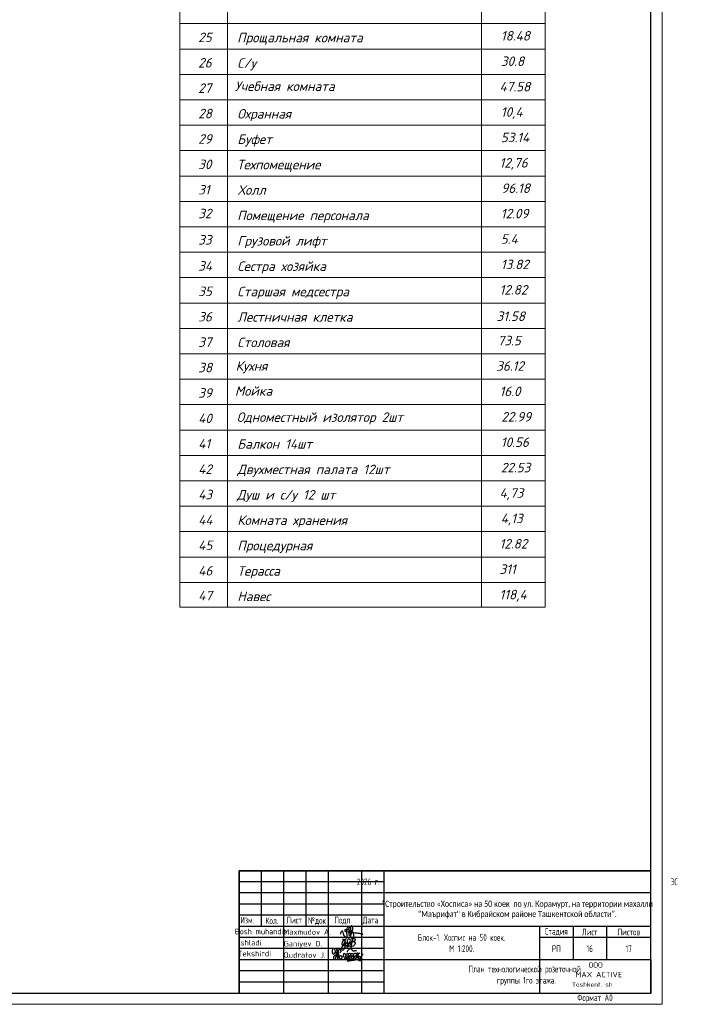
# Model space of a CAD drawing. Header units: millimetres. Extents: x 473009 to 2502882, y 456217 to 1153743.
# Tile 105 of 124: x 2034589 to 2065018, y 456592 to 500803. Entities that reach past the tile are written whole.
import ezdxf
from ezdxf.enums import TextEntityAlignment as Align

# ---------------------------------------------------------------- set-up
doc = ezdxf.new("R2010")
doc.units = ezdxf.units.MM
doc.layers.add('_Текст', color=7, linetype='Continuous')
doc.layers.add('ТХ. штамп', color=7, linetype='Continuous', lineweight=25)
doc.layers.add('ЭМ', color=240, linetype='Continuous', lineweight=20)
doc.styles.add('COMPLEX', font='isocpeur.ttf')
doc.styles.add('SPDS', font='spds.shx', dxfattribs={"width": 0.8, "height": 250})
doc.styles.add('SPDS1', font='spds.shx', dxfattribs={"width": 0.8})
doc.styles.add('ГОСТ 300', font='isocpeui.ttf', dxfattribs={"height": 250})

# ---------------------------------------------------------------- blocks, each defined once
blk = doc.blocks.new('A$C4c4061ee')
at = {"color": 184, "lineweight": 30}
blk.add_spline([(-39.7, -7.1), (-36.8, 4), (-34, 7.9), (-31.2, -0.1), (-24.1, -16.2), (-16.7, -23.5), (-13.9, -23.5), (-12.5, -17.9), (-12.5, 12.7), (-8.3, 24.8), (-4.4, 27), (-3.4, 21.4), (-5.7, 12.9), (-4.4, 8), (-4.4, -10), (-2, -12.6), (3.3, -10), (9.6, 6.1), (12.6, 19.5), (7.6, 28.9), (4.7, 26.6), (2.4, 16.6), (1.1, -1.2), (2.9, -14.2), (6.8, -24.8), (10.9, -24.8), (15, -21.3), (16.5, -17.2), (16.5, -9.9), (12, 2), (5.9, 7.4), (-2.7, 10.3), (-10, 12.1), (-17, 12.1), (-21.5, 11.2), (-22.5, 7.7), (-20, 5.4), (-14, 3.7), (-0.7, 1.8), (11, 0.5), (22.2, -1.2), (37.6, -2.6), (43.5, -3.6), (49.3, -4.5), (54.9, -6.4)], degree=3, dxfattribs=at)
blk = doc.blocks.new('Odil Ganiyev')
at = {"color": 184, "lineweight": 30}
for points in [[(278218, -189288), (278220, -189298), (278251, -189229), (278258, -189294), (278315, -189206), (278295, -189231), (278320, -189288), (278380, -189198), (278355, -189239), (278384, -189286), (278449, -189192), (278428, -189223), (278438, -189281), (278515, -189197), (278494, -189208), (278505, -189282), (278604, -188932), (278563, -189514)], [(278174, -189155), (278173, -189633), (278135, -189699), (278036, -189702), (278008, -189605), (278074, -189469), (278128, -189405), (278218, -189288)], [(278009, -189095), (278081, -189029), (278139, -189055), (278204, -188993)], [(278213, -189509), (278316, -189388), (278340, -189483), (278421, -189425), (278521, -189382)]]:
    blk.add_spline(points, degree=3, dxfattribs=at)
for points, knots in [([(278093, -189111), (278063, -189124), (277979, -189180), (277976, -189469), (278121, -189357), (278159, -189260), (278167, -189222)], [0, 0, 0, 0, 84.01965, 319.3343, 434.006974, 519.963926, 519.963926, 519.963926, 519.963926]), ([(278167, -189222), (278181, -189151), (278171, -189084), (278111, -189103), (278093, -189111)], [526.826092, 526.826092, 526.826092, 526.826092, 665.559085, 706.396126, 706.396126, 706.396126, 706.396126]), ([(278396, -189316), (278466, -189243), (278495, -189145), (278487, -189009), (278378, -188944), (278332, -188998), (278319, -189020), (278305, -189050), (278280, -189134), (278300, -189288), (278388, -189386)], [0, 0, 0, 0, 210.331661, 341.544209, 437.993539, 521.209993, 521.209993, 521.209993, 602.643394, 823.015149, 823.015149, 823.015149, 823.015149]), ([(278617, -189118), (278680, -189058), (278780, -189127), (278817, -189262), (278675, -189400), (278595, -189412), (278531, -189410)], [498.211239, 498.211239, 498.211239, 498.211239, 560.962433, 628.560844, 789.184895, 992.203079, 992.203079, 992.203079, 992.203079]), ([(278604, -188939), (278630, -188908), (278658, -188890), (278746, -188897), (278776, -188980), (278743, -189054), (278691, -189101), (278617, -189118)], [0, 0, 0, 0, 59.301687, 137.83445, 232.671471, 306.955654, 371.443461, 371.443461, 371.443461, 371.443461])]:
    blk.add_open_spline(points, degree=3, knots=knots, dxfattribs=at)
blk = doc.blocks.new('A$C77aec0c1')
at = {"color": 184, "lineweight": 30}
for points in [[(-78.4, 25.2), (-78.4, 19.8), (-80.1, 15.4), (-82.7, 15.2), (-85.9, 18.3), (-87.6, 24.6), (-87.6, 33.5), (-85.8, 41.5), (-83.2, 44.9), (-79.5, 45.3), (-74.8, 37.3), (-71.4, 24), (-70.3, 12.8), (-70.6, 1.9), (-72.5, -8.2), (-74.5, -11.9), (-76.7, -12.4), (-79.3, -9.8), (-81.1, -2.5), (-80.5, 2.8), (-78.6, 6.3), (-76.3, 8.1), (-74.2, 8.6)], [(-70.3, 8.8), (-64.2, 15.4), (-63.4, 26), (-64.7, 36.5), (-65.8, 41.1), (-66, 40.4), (-65.4, 38.6), (-63.9, 30.6), (-63.4, 26), (-62.4, 17.4), (-61.3, 7.7), (-60.5, -1.3), (-59.7, -9.1), (-59.2, -11.6), (-59.5, -10.3), (-59.8, -8.8), (-61, 4.4), (-61.6, 9.7), (-62.2, 15.2), (-62.4, 16.8), (-60.5, 15), (-58.2, 15.7), (-56.6, 21.2), (-56.7, 31.2), (-55.8, 37.1), (-53.2, 40), (-50, 39.7), (-45.9, 34.7), (-45.4, 29.7), (-46.3, 25.7), (-48.8, 25), (-50.3, 25.3)], [(-56.6, 20.3), (-55.7, 12.4), (-53.4, 2), (-50.9, -4.5), (-47.7, -7.4), (-43.4, -8.2), (-40.2, -6.5), (-38.7, -1.4), (-39.6, 2.9), (-41.5, 6), (-44.2, 7.7), (-47, 7.2), (-47.6, 5.7)], [(-30.4, 1), (-29.8, 17.4), (-28.4, 20.1), (-25.6, 19.9), (-20.5, 13.6), (-18.9, 4.6), (-17.5, -7.1), (-18.5, -11.1), (-21.9, -11.5), (-24, -7.9), (-23.3, -0.6), (-20.4, 7.3), (-17, 14), (-13.9, 18.7), (-9.6, 18.3), (-6.3, 10.9), (-5, -2.4), (-5, -8.8), (-9, -10.1), (-12.3, -6.5), (-11.2, 0.2), (-8.3, 6.3), (-6.9, 12.8), (-4.7, 17.9), (-0.2, 20.5), (4.2, 17.9), (6, 9.7), (7.1, 1), (7.6, -6.8), (4.7, -8.8), (0.1, -8.1), (-0.1, -1.4), (3.2, 6.9), (7.8, 15.8), (10.6, 19.9), (16, 19.6), (19.3, 13.2), (20.4, 0.9), (19.5, -6.1), (16.8, -9.2), (13.6, -8.5), (11.7, -1), (15.1, 6.9), (19.9, 14.2), (24.4, 19.9), (31, 21.1), (35, 14.6), (36.2, 0.9), (34.1, -5.6), (29.3, -6.4), (26.9, -3.5), (30.5, 6.3), (35.4, 12.4), (39.7, 19.3), (40.4, 25.2), (40.7, 24.3), (43.9, -4.9), (43.8, -3.9), (42.9, 9.7), (43.1, 12.5), (45.5, 16.5), (50.4, 21.1), (52.2, 22.2), (51.2, 21.8)], [(-10.4, 26.1), (-11.3, 30.7), (-5.9, 37.4), (1.2, 43.5), (6.2, 44.3), (10.3, 42.2), (12.4, 38), (15, 34.5), (18.4, 33), (24.9, 33.5), (29.4, 34.6), (33.6, 34.4), (35.1, 34)], [(42.9, 10.8), (45.1, 7.7), (48.3, 5.7), (51.7, 3.7), (54.9, -0.4), (57.8, -5.8), (58.9, -10.7), (58.5, -15.5), (56.8, -17.9), (52, -18.5), (48.4, -18.1), (46.1, -15.6), (45.8, -12.6), (48.1, -9.4), (51.1, -6.3), (54.5, -2.6), (57.9, 1), (62.2, 6.3), (66.5, 12.8), (69.8, 17.8)], [(-11.8, -17.3), (-2.7, -17.5), (7.9, -15.9), (17.6, -14.8), (25.1, -13.1), (30.9, -13.1)]]:
    blk.add_spline(points, degree=3, dxfattribs=at)
blk = doc.blocks.new('124343576765846544')
at = {"color": 7, "lineweight": 25, "ltscale": 100}
for p in [(526998, 459414), (521998, 457914)]:
    blk.add_line(p, (526998, 457914), dxfattribs=at)
at = {"layer": '_Текст', "color": 7, "lineweight": 30}
for p, q in [((526998, 463414), (508498, 463414)), ((509498, 463414), (509498, 460914)), ((510498, 463414), (510498, 457914)), ((511498, 463414), (511498, 460914)), ((512498, 463414), (512498, 457914)), ((513998, 463414), (513998, 457914)), ((514998, 463414), (514998, 457914)), ((526998, 462414), (514998, 462414)), ((514998, 461414), (508498, 461414)), ((526998, 460914), (508498, 460914)), ((521998, 460914), (521998, 457914)), ((526998, 460414), (521998, 460414)), ((526998, 459414), (514998, 459414))]:
    blk.add_line(p, q, dxfattribs=at)
at = {"layer": '_Текст', "color": 7, "linetype": 'ByBlock', "lineweight": 30}
blk.add_line((508498, 463414), (508498, 457914), dxfattribs=at)
at = {"layer": '_Текст', "color": 7, "lineweight": 25}
for p, q in [((514998, 462914), (508498, 462914)), ((514998, 462414), (508498, 462414)), ((514998, 461914), (508498, 461914)), ((523498, 460914), (523498, 459414)), ((524998, 460914), (524998, 459414)), ((514998, 460414), (508498, 460414)), ((514998, 459914), (508498, 459914)), ((514998, 459414), (508498, 459414)), ((514998, 458914), (508498, 458914)), ((514998, 458414), (508498, 458414))]:
    blk.add_line(p, q, dxfattribs=at)
for name, p, xscale, yscale, zscale in [('A$C4c4061ee', (513481, 460638), 10.45975922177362, 10.45975922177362, 10.45975922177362), ('A$C77aec0c1', (513463, 459525), 8.776011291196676, 8.776011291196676, 8.776011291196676)]:
    blk.add_blockref(name, p, dxfattribs=dict(xscale=xscale, yscale=yscale, zscale=zscale))
at = {"xscale": 0.7326778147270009, "yscale": 0.7326778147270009, "zscale": 0.7326778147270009, "rotation": 351.5695638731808}
blk.add_blockref('Odil Ganiyev', (331974, 627214), dxfattribs=at)
at = {"color": 0, "linetype": 'Continuous', "lineweight": -2, "style": 'COMPLEX', "width": 0.85}
blk.add_text('Bosh muhandis', height=250, dxfattribs=at).set_placement((509489, 460683), align=Align.MIDDLE_CENTER)
at = {"color": 0, "linetype": 'Continuous', "lineweight": -2, "style": 'COMPLEX'}
for s, p in [('Maxmudov A.', (510499, 460538)), ('Ganiyev O.', (510507, 460012)), ('Qudratov J.', (510499, 459505))]:
    blk.add_text(s, height=250, dxfattribs=at).set_placement(p)
for s, p in [('Ishladi', (508993, 460184)), ('Tekshirdi', (509191, 459691))]:
    blk.add_text(s, height=250, dxfattribs=at).set_placement(p, align=Align.MIDDLE_CENTER)
at = {"style": 'COMPLEX'}
for s, p in [('ООО', (524196, 459059)), ('MAX ACTIVE', (523607, 458628))]:
    blk.add_text(s, height=243.5, dxfattribs=at).set_placement(p)
at = {"ltscale": 100, "style": 'COMPLEX'}
blk.add_text('Toshkent. sh', height=206.67, dxfattribs=at).set_placement((525275, 458199), align=Align.RIGHT)
at = {"color": 0, "lineweight": 25, "insert": (525998, 459914), "char_height": 300, "width": 2000, "attachment_point": 5, "style": 'SPDS1'}
blk.add_mtext('17', dxfattribs=at)
at = {"layer": '_Текст', "color": 7, "lineweight": 25, "style": 'SPDS1', "width": 0.8}
for s, p in [('Изм.', (508560, 461043)), ('Кол.', (509690, 461022)), ('Лист', (510622, 461043)), ('№док', (511595, 461027)), ('Подп.', (512782, 461043)), ('Дата', (514053, 461043))]:
    blk.add_text(s, height=300, dxfattribs=at).set_placement(p)
at = {"layer": '_Текст', "color": 7, "char_height": 300, "attachment_point": 5}
for s, insert, width, style in [('2026 г.                                                                                        ЭС', (520998, 462914), 12000, 'SPDS1'), ('{\\fCalibri|b0|i0|c204|p34;\\H0.91667x;\\C256;"Строительство «Хосписа» на 50 коек  по ул. Корамурт, на территории махалли "Маърифат" в Кибрайском районе Ташкентской области".\\H1.30253x; }', (520998, 461664), 12000, 'SPDS'), ('Стадия', (522748, 460664), 1500, 'SPDS1'), ('Лист', (524248, 460664), 1500, 'SPDS1'), ('Листов', (525998, 460664), 1500, 'SPDS1'), ('Блок-1. Хоспис на 50 коек.\\PМ 1:200.', (518498, 460164), 7000, 'SPDS'), ('РП', (522748, 459914), 1500, 'SPDS1')]:
    blk.add_mtext(s, dxfattribs=dict(at, insert=insert, width=width, style=style))
blk = doc.blocks.new('1231234431252433')
at = {"color": 0, "linetype": 'Continuous', "lineweight": 30}
for p, q in [((394342, 193022), (412842, 193022)), ((394342, 187522), (394342, 193022))]:
    blk.add_line(p, q, dxfattribs=at)
at = {"layer": 'ЭМ', "color": 0, "lineweight": 20, "ltscale": 0.5}
blk.add_lwpolyline([(287242, 187022), (413342, 187022), (413342, 269622), (287242, 269622)], close=True, dxfattribs=at)
at = {"layer": 'ЭМ', "color": 0, "lineweight": 30, "ltscale": 0.5}
blk.add_lwpolyline([(289242, 187522), (412842, 187522), (412842, 269122), (289242, 269122)], close=True, dxfattribs=at)

msp = doc.modelspace()

# ---------------------------------------------------------------- linework, layer by layer
at = {"color": 0, "lineweight": 9}
for p, q in [((2041786.1, 529455.9), (2041786.1, 492643.3)), ((2043924.5, 529455.9), (2043924.5, 492643.3)), ((2055329.3, 529455.9), (2055329.3, 492643.3)), ((2058180.5, 492643.3), (2058180.5, 529455.9)), ((2041786.1, 500626.7), (2058180.5, 500626.7)), ((2041786.1, 499486.2), (2058180.5, 499486.2)), ((2041786.1, 498345.7), (2058180.5, 498345.7)), ((2041786.1, 497205.3), (2058180.5, 497205.3)), ((2041786.1, 496064.8), (2058180.5, 496064.8)), ((2041786.1, 494924.3), (2058180.5, 494924.3)), ((2041786.1, 493783.8), (2058180.5, 493783.8)), ((2041786.1, 492643.3), (2041786.1, 474418.3)), ((2041786.1, 492643.3), (2058180.5, 492643.3)), ((2041786.1, 492643.3), (2058180.5, 492643.3)), ((2043924.5, 492643.3), (2043924.5, 474418.3)), ((2055329.3, 492643.3), (2055329.3, 474418.3)), ((2058180.5, 474418.3), (2058180.5, 492643.3)), ((2041786.1, 491502.9), (2058180.5, 491502.9)), ((2041786.1, 490362.4), (2058180.5, 490362.4)), ((2041786.1, 489221.9), (2058180.5, 489221.9)), ((2041786.1, 488081.4), (2058180.5, 488081.4)), ((2041786.1, 486940.9), (2058180.5, 486940.9)), ((2041786.1, 485800.5), (2058180.5, 485800.5)), ((2041786.1, 484660), (2058180.5, 484660)), ((2041786.1, 483519.5), (2058180.5, 483519.5)), ((2041786.1, 482379), (2058180.5, 482379)), ((2041786.1, 481238.5), (2058180.5, 481238.5)), ((2041786.1, 480098.1), (2058180.5, 480098.1)), ((2041786.1, 478957.6), (2058180.5, 478957.6)), ((2041786.1, 477817.1), (2058180.5, 477817.1)), ((2041786.1, 476676.6), (2058180.5, 476676.6)), ((2041786.1, 475536.1), (2058180.5, 475536.1)), ((2041786.1, 474418.3), (2058180.5, 474418.3)), ((2041786.1, 474418.3), (2058180.5, 474418.3))]:
    msp.add_line(p, q, dxfattribs=at)

# ---------------------------------------------------------------- block references
at = {"lineweight": 50}
for name, p in [('1231234431252433', (1650096, 269569.8)), ('124343576765846544', (1535939.5, -822.4))]:
    msp.add_blockref(name, p, dxfattribs=at)

# ---------------------------------------------------------------- texts
at = {"style": 'ГОСТ 300'}
for s, p in [('25', (2042605.5, 499795.9)), ('Прощальная комната', (2044356.8, 499784.8)), ('18.48', (2056195.7, 499865.4)), ('30.8', (2056196.4, 498724.9)), ('26', (2042605.5, 498655.4)), ('С/у', (2044362.6, 498644.3)), ('27', (2042605.5, 497514.9)), ('Учебная комната', (2044253, 497602.3)), ('47.58', (2056136.4, 497584.4)), ('28', (2042605.5, 496374.4)), ('Охранная', (2044362.9, 496363.3)), ('10,4', (2056196.4, 496444)), ('29', (2042605.5, 495234)), ('Буфет', (2044362.9, 495222.9)), ('53.14', (2056196.4, 495303.5)), ('30', (2042605.5, 494093.5)), ('Техпомещение', (2044342.5, 494082.4)), ('12,76', (2056136.4, 494163)), ('96.18', (2056215.5, 493022.5)), ('31', (2042605.5, 492953)), ('Холл', (2044380.1, 492941.9)), ('32', (2042605.5, 491886.5)), ('Помещение персонала', (2044356.8, 491801.4)), ('12.09', (2056195.7, 491882)), ('33', (2042605.5, 490704.3)), ('Грузовой лифт', (2044362.9, 490660.9)), ('5.4', (2056192.5, 490741.6)), ('34', (2042605.5, 489531.6)), ('Сестра хозяйка', (2044362.6, 489520.5)), ('13.82', (2056196.4, 489601.1)), ('35', (2042605.5, 488391.1)), ('Старшая медсестра', (2044362.6, 488380)), ('12.82', (2056136.4, 488460.6)), ('36', (2042605.5, 487250.6)), ('Лестничная клетка', (2044362.9, 487239.5)), ('31.58', (2056003.2, 487273.5)), ('37', (2042605.5, 486110.1)), ('Столовая', (2044362.3, 486099)), ('73.5', (2056052.9, 486179.6)), ('Кухня', (2044286.9, 485039.2)), ('36.12', (2055985.8, 485039.2)), ('38', (2042605.5, 484969.6)), ('39', (2042605.5, 483829.2)), ('Мойка', (2044253, 483916.5)), ('16.0', (2056136.4, 483898.7)), ('40', (2042605.5, 482688.7)), ('Одноместный изолятор 2шт', (2044336.9, 482741.8)), ('22.99', (2056215.5, 482758.2)), ('41', (2042605.5, 481548.2)), ('Балкон 14шт', (2044362.9, 481537.1)), ('10.56', (2056196.4, 481617.7)), ('42', (2042605.5, 480407.7)), ('Двухместная палата 12шт', (2044362.9, 480396.6)), ('22.53', (2056196.4, 480477.2)), ('43', (2042605.5, 479267.2)), ('Душ и с/у 12 шт', (2044342.5, 479256.1)), ('4,73', (2056136.4, 479336.8)), ('44', (2042605.5, 478126.8)), ('Комната хранения', (2044362.9, 478115.7)), ('4,13', (2056192.5, 478196.3)), ('12.82', (2056136.4, 477055.8)), ('45', (2042605.5, 476986.3)), ('Процедурная', (2044362.6, 476975.2)), ('46', (2042605.5, 475845.8)), ('Терасса', (2044362.6, 475834.7)), ('311', (2056136.4, 475915.3)), ('47', (2042605.5, 474728)), ('Навес', (2044362.6, 474694.2)), ('118,4', (2056136.4, 474774.8))]:
    msp.add_text(s, height=427.68, dxfattribs=at).set_placement(p)
at = {"color": 7, "ltscale": 2, "insert": (513015.9, 476034.8), "char_height": 250, "width": 17719.705, "attachment_point": 4, "line_spacing_factor": 1.44, "style": 'SPDS1'}
msp.add_mtext('\\pi7954.85267;{\\L\\C256;Общие данные\\P\\pi0;\\l    1.Настоящий проект электроосвещения и электрооборудования здания выполнен на основании следующих исходных данных разделов: АР, ОВ, ОС, ТХ. \\PВРУ-1- Ру =116,2кВт; \\P             Рр =98,7кВт.\\P    2.Проектом предусмотрено рабочее (общее, местное) ремонтное и аварийное освещение.\\P    3.Общее рабочее освещение предусматривается стационарными светодиодными светильниками. Выбор типа светильников производился в соответствии с назначением помещений, характеристикой среды и требованиями архитектурного оформления.\\P   4.Освещенность помещений принята согласно нормам и правилам КМК2.01.05-98.\\P   5.Управление рабочим освещением осуществляется выключателями, установленными по месту в помещениях .\\P   6.Аварийное освещение предусматривается по линиям проходов и выходов из здания. Светильники аварийного освещения выделяются из числа светильников общего рабочего освещения и питаются от сети аварийного освещения.\\P   7.Включение светильников общего и аварийного освещения раздельное.\\P  8.Групповая осветительная сеть выполняется кабелем марки ВВГнг-0,66  в ПВХ гофротрубе за подвесным потолком, в плитах перекрытий.   \\P     9.Силовыми электроприемниками являются  технологическое,  сантехническое оборудование. Номинальная мощность установленных электроприемников принята в соответствии с заданиями технологической, вентиляционной частей проекта. \\PРасчетная мощность силовых электроприемников определена методом коэффициентов спроса по характерным группам электроприемников (на основании рекомендаций КМК). . Отключение общей вентиляции при пожаре осуществляется поступлением сигнала на магнитный пускатель "МП".\\P     10.Силовая распределительная сеть выполняется кабелем ВВГнг, проложенная за подвесным потолком в ПВХ гофротрубе и скрыто в ПВХ трубе под слоем штукатурки. \\P     11.Силовые распределительные пункты приняты с автоматическими выключателями на отходящих линиях. Щиты принять навесными. В качестве главного распределительного щита принята панель ПР. Магистральные сети выполняются кабелем марки ВВГнг, проложенные в гофрированных трубах ПВХ, на скобах.\\P    12.Для защиты от поражения электрическим током предусматривается следующие виды заземления :\\P     Заземление всех корпусов электроприемников выполняется в однофазной сети третьим  заземляющим проводом,в трехфазной-пятым заземляющим проводом.\\PВ проекте принята система заземления TN-S. Ввод в здание должен быть предусмотрен пятижильным кабелем. Пятая жила соединяется с заземленной нейтралью источника.\\P    13. Опасные зоны на объекте отсутствуют\\C5;.\\P    }14. {\\C256;Монтаж выполнить в соответствии с ПУЭ и КМК3.05.06-97.}', dxfattribs=at)
at = {"color": 1, "lineweight": 25, "ltscale": 100, "char_height": 300, "attachment_point": 5, "style": 'SPDS1'}
for s, insert, width in [('{\\C0;16}', (2060187.6, 459091.8), 1500), ('{\\C0;План технологической розеточной\\P группы 1го этажа. }', (2057266.5, 457882.6), 11701.524)]:
    msp.add_mtext(s, dxfattribs=dict(at, insert=insert, width=width))
at = {"layer": 'ТХ. штамп', "lineweight": 25, "insert": (2060423.7, 456848.9), "char_height": 300, "width": 3000, "attachment_point": 5, "style": 'SPDS1'}
msp.add_mtext('Формат А0', dxfattribs=at)

doc.saveas('drawing.dxf')
